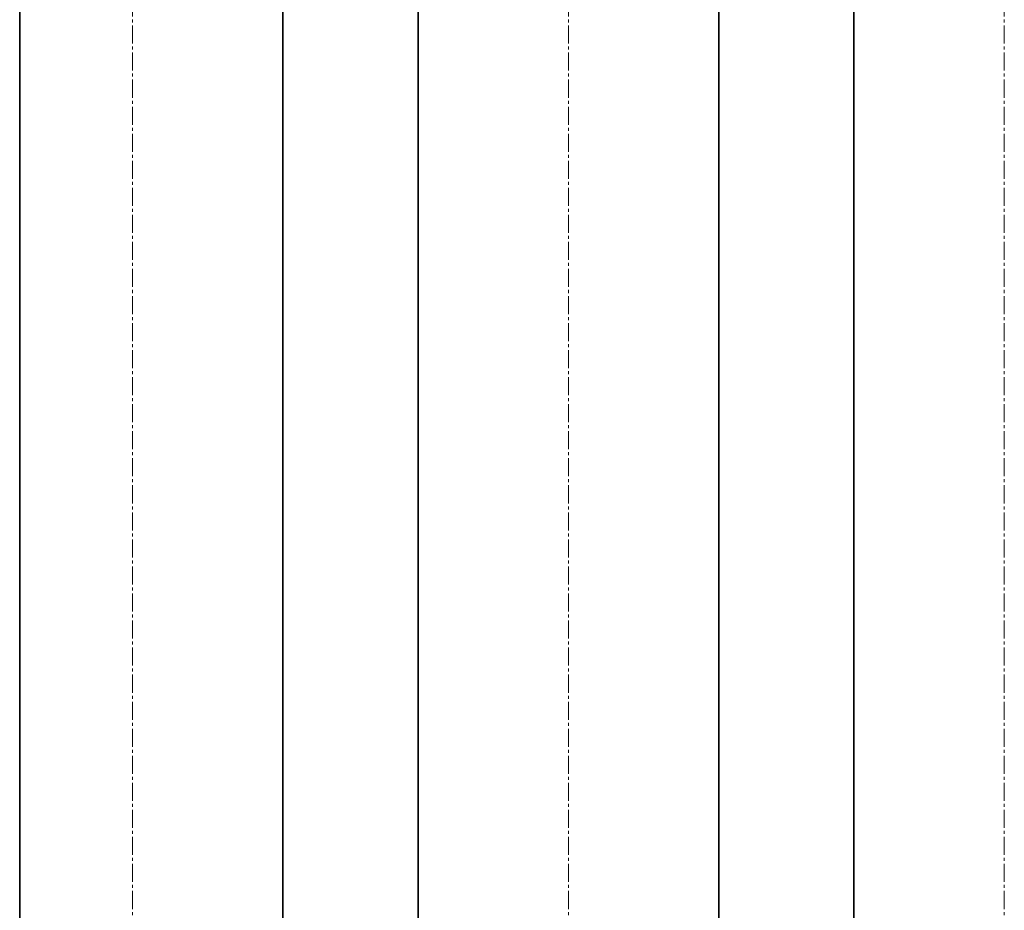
# Model space of a CAD drawing. Header units: millimetres. Extents: x 2945 to 26725, y -1089 to 16127.
# Tile 50 of 150: x 9900 to 10555, y 6736 to 7328. Entities that reach past the tile are written whole.
import ezdxf

# ---------------------------------------------------------------- set-up
doc = ezdxf.new("R2010")
doc.units = ezdxf.units.MM
doc.linetypes.add('点画线', pattern=[18, 12, -2, 2, -2])
doc.layers.add('中心线层', color=1, linetype='点画线', lineweight=18)
doc.layers.add('几何体', color=7, linetype='Continuous', lineweight=35)

msp = doc.modelspace()

# ---------------------------------------------------------------- linework, layer by layer
at = {"layer": '中心线层'}
for p, q in [((9975.254, 7900.461), (9975.254, 5098.61)), ((10265.254, 7900.461), (10265.254, 5098.61)), ((10555.254, 7900.461), (10555.254, 5098.61))]:
    msp.add_line(p, q, dxfattribs=at)
at = {"layer": '几何体'}
for p, q in [((9900.254, 6724.491), (9900.254, 7756.852)), ((10075.254, 5256.852), (10075.254, 7656.852)), ((10165.254, 7656.852), (10165.254, 5256.852)), ((10365.254, 5256.852), (10365.254, 7656.852)), ((10455.254, 7656.852), (10455.254, 5256.852))]:
    msp.add_line(p, q, dxfattribs=at)

doc.saveas('drawing.dxf')
